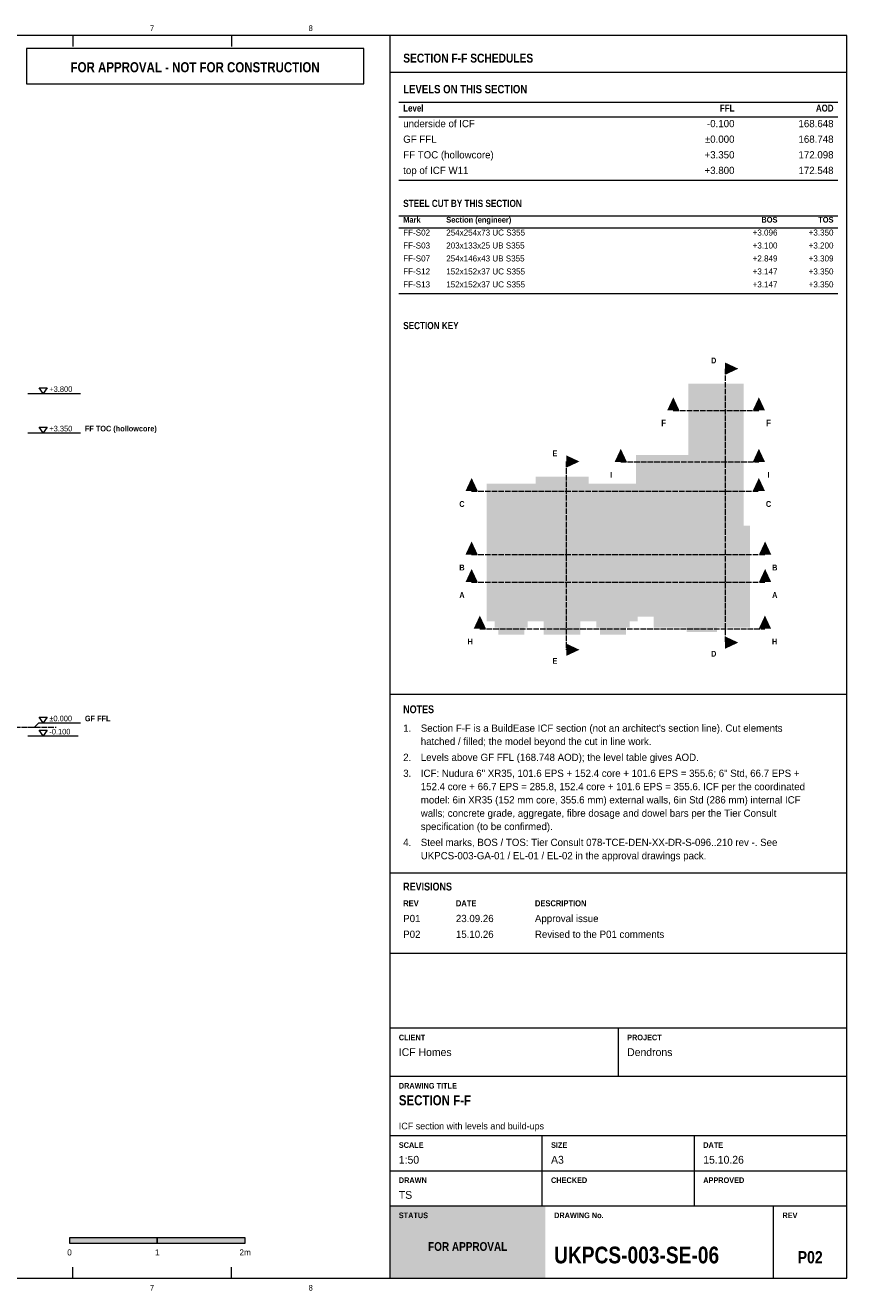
# Model space of a CAD drawing. Header units: millimetres. Extents: x 17 to 413, y 4 to 292.
# Tile 3 of 3: x 226 to 413, y 4 to 292. Entities that reach past the tile are written whole.
import ezdxf
from ezdxf.enums import TextEntityAlignment as Align

# ---------------------------------------------------------------- set-up
doc = ezdxf.new("R2010")
doc.units = ezdxf.units.MM
doc.linetypes.add('DASHED', pattern=[1.524, 1.27, -0.254])
for name, color, linetype in [('FILL-C_B2B2B8', 7, 'Continuous'), ('FILL-INK', 7, 'Continuous'), ('FILL-RED', 7, 'Continuous'), ('FILL-STEEL_GREY', 7, 'Continuous'), ('FILL-TEAL', 7, 'Continuous'), ('FILL-WHITE', 7, 'Continuous'), ('LINE-C_B2B2B8-DASH', 7, 'DASHED'), ('LINE-INK', 7, 'Continuous'), ('LINE-RED', 7, 'Continuous'), ('LINE-RED-DASH', 7, 'DASHED'), ('LINE-STEEL-DASH', 7, 'DASHED'), ('LINE-TEAL', 7, 'Continuous'), ('TEXT-C_B2B2B8', 7, 'Continuous'), ('TEXT-EPS', 7, 'Continuous'), ('TEXT-INK', 7, 'Continuous'), ('TEXT-RED', 7, 'Continuous'), ('TEXT-STEEL', 7, 'Continuous'), ('TEXT-STEEL_GREY', 7, 'Continuous'), ('TEXT-TEAL', 7, 'Continuous'), ('TEXT-TEAL_DK', 7, 'Continuous'), ('TEXT-WHITE', 7, 'Continuous')]:
    doc.layers.add(name, color=color, linetype=linetype)
doc.styles.add('OpenSansCondensed-Bold', font='OpenSansCondensed-Bold.ttf')

msp = doc.modelspace()

# ---------------------------------------------------------------- hatches: boundary and pattern name
at = {"layer": 'FILL-C_B2B2B8', "true_color": 0xb2b2b8}
h = msp.add_hatch(color=253, dxfattribs=at)
h.dxf.hatch_style = 1
h.paths.add_polyline_path([(388.31, 214.11), (385.31, 215.51), (385.31, 212.71)])
h = msp.add_hatch(color=253, dxfattribs=at)
h.dxf.hatch_style = 1
h.paths.add_polyline_path([(352.14, 192.97), (349.14, 194.37), (349.14, 191.57)])
h = msp.add_hatch(color=253, dxfattribs=at)
h.dxf.hatch_style = 1
h.paths.add_polyline_path([(361.55, 195.87), (360.15, 192.87), (362.95, 192.87)])
h = msp.add_hatch(color=253, dxfattribs=at)
h.dxf.hatch_style = 1
h.paths.add_polyline_path([(393, 195.87), (391.6, 192.87), (394.4, 192.87)])
h = msp.add_hatch(color=253, dxfattribs=at)
h.dxf.hatch_style = 1
h.paths.add_polyline_path([(327.58, 189.24), (326.18, 186.24), (328.98, 186.24)])
h = msp.add_hatch(color=253, dxfattribs=at)
h.dxf.hatch_style = 1
h.paths.add_polyline_path([(393, 189.24), (391.6, 186.24), (394.4, 186.24)])
h = msp.add_hatch(color=253, dxfattribs=at)
h.dxf.hatch_style = 1
h.paths.add_polyline_path([(327.58, 174.77), (326.18, 171.77), (328.98, 171.77)])
h = msp.add_hatch(color=253, dxfattribs=at)
h.dxf.hatch_style = 1
h.paths.add_polyline_path([(394.42, 174.77), (393.02, 171.77), (395.82, 171.77)])
h = msp.add_hatch(color=253, dxfattribs=at)
h.dxf.hatch_style = 1
h.paths.add_polyline_path([(327.58, 168.51), (326.18, 165.51), (328.98, 165.51)])
h = msp.add_hatch(color=253, dxfattribs=at)
h.dxf.hatch_style = 1
h.paths.add_polyline_path([(394.42, 168.51), (393.02, 165.51), (395.82, 165.51)])
h = msp.add_hatch(color=253, dxfattribs=at)
h.dxf.hatch_style = 1
h.paths.add_polyline_path([(329.45, 157.91), (328.05, 154.91), (330.85, 154.91)])
h = msp.add_hatch(color=253, dxfattribs=at)
h.dxf.hatch_style = 1
h.paths.add_polyline_path([(394.38, 157.91), (392.98, 154.91), (395.78, 154.91)])
h = msp.add_hatch(color=253, dxfattribs=at)
h.dxf.hatch_style = 1
h.paths.add_polyline_path([(388.31, 151.74), (385.31, 153.14), (385.31, 150.34)])
h = msp.add_hatch(color=253, dxfattribs=at)
h.dxf.hatch_style = 1
h.paths.add_polyline_path([(352.14, 150.11), (349.14, 151.51), (349.14, 148.71)])
at = {"layer": 'FILL-INK', "true_color": 0x14141a}
h = msp.add_hatch(color=250, dxfattribs=at)
h.dxf.hatch_style = 1
h.paths.add_polyline_path([(236, 15), (256, 15), (256, 16.2), (236, 16.2)])
at = {"layer": 'FILL-RED', "true_color": 0xcc141a}
h = msp.add_hatch(color=242, dxfattribs=at)
h.dxf.hatch_style = 1
h.paths.add_polyline_path([(373.51, 207.6), (372.11, 204.6), (374.91, 204.6)])
h = msp.add_hatch(color=242, dxfattribs=at)
h.dxf.hatch_style = 1
h.paths.add_polyline_path([(393, 207.6), (391.6, 204.6), (394.4, 204.6)])
at = {"layer": 'FILL-STEEL_GREY', "true_color": 0x737378}
h = msp.add_hatch(color=8, dxfattribs=at)
h.dxf.hatch_style = 1
h.paths.add_polyline_path([(333.65, 153.54), (333.65, 155.16), (333.49, 155.16), (333.49, 155.17), (332.84, 155.17), (332.84, 156.59), (331.01, 156.59), (331.01, 187.91), (342.19, 187.91), (342.19, 189.54), (354.2, 189.54), (354.2, 187.91), (364.98, 187.91), (364.98, 194.42), (376.94, 194.42), (376.94, 210.68), (389.57, 210.68), (389.57, 178.36), (390.99, 178.36), (390.99, 155.17), (383.47, 155.17), (383.47, 154.15), (376.54, 154.15), (376.54, 155.17), (369.02, 155.17), (369.02, 157.61), (365.38, 157.61), (365.38, 156.59), (363.55, 156.59), (363.55, 155.17), (362.9, 155.17), (362.9, 155.16), (362.74, 155.16), (362.74, 153.54), (356.82, 153.54), (356.82, 155.16), (356.66, 155.16), (356.66, 155.17), (356.01, 155.17), (356.01, 156.59), (352.37, 156.59), (352.37, 153.54), (344.02, 153.54), (344.02, 156.59), (340.38, 156.59), (340.38, 155.17), (339.73, 155.17), (339.73, 155.16), (339.57, 155.16), (339.57, 153.54)])
h.paths.add_polyline_path([(334.29, 155.81), (334.29, 155.81), (338.93, 155.81), (338.93, 155.81), (339.74, 155.81), (339.74, 157.23), (344.66, 157.23), (344.66, 154.19), (351.73, 154.19), (351.73, 157.23), (356.65, 157.23), (356.65, 155.81), (357.46, 155.81), (357.46, 155.81), (362.1, 155.81), (362.1, 155.81), (362.91, 155.81), (362.91, 157.23), (364.74, 157.23), (364.74, 169.68), (365.38, 169.68), (365.38, 158.25), (369.08, 158.25), (369.08, 167.01), (390.35, 167.01), (390.35, 177.72), (388.92, 177.72), (388.92, 210.04), (377.59, 210.04), (377.59, 193.78), (365.63, 193.78), (365.63, 187.27), (365.38, 187.27), (365.38, 172.97), (364.74, 172.97), (364.74, 187.27), (354.07, 187.27), (354.07, 160.09), (353.55, 160.09), (353.55, 187.28), (353.56, 187.28), (353.56, 188.9), (342.83, 188.9), (342.83, 187.28), (342.84, 187.28), (342.84, 187.28), (342.84, 187.28), (342.84, 186.73), (342.84, 186.73), (342.84, 185.66), (342.84, 184.21), (342.84, 183.88), (342.84, 182.79), (342.84, 182.77), (342.84, 182.47), (342.84, 182.33), (342.84, 181.78), (342.84, 180.6), (342.84, 179.64), (342.84, 178.71), (342.84, 177.46), (342.84, 177.23), (342.84, 176.82), (342.84, 176.36), (342.84, 176.36), (342.84, 176.09), (342.84, 175.92), (342.84, 174.53), (342.84, 174.27), (342.84, 173.89), (342.84, 173.86), (342.84, 173.51), (342.84, 173.46), (342.84, 173.31), (342.84, 173.09), (342.84, 172.97), (342.84, 172.97), (342.84, 172.97), (342.84, 171.68), (342.84, 171.68), (342.84, 171.22), (342.84, 168.29), (342.84, 166.48), (342.84, 160.09), (342.56, 160.09), (342.55, 160.09), (342.45, 160.09), (342.32, 160.09), (342.32, 160.63), (342.32, 163.99), (342.32, 169.4), (342.32, 171.02), (342.32, 175.03), (342.32, 175.45), (342.32, 175.45), (342.32, 176.67), (342.32, 178.06), (342.32, 178.07), (342.32, 187.08), (342.32, 187.18), (342.32, 187.27), (331.65, 187.27), (331.65, 157.23), (333.48, 157.23), (333.48, 155.81)], flags=0)
h.paths.add_polyline_path([(369.6, 166.49), (369.6, 158.25), (369.66, 158.25), (369.66, 155.81), (377.18, 155.81), (377.18, 154.79), (382.83, 154.79), (382.83, 155.81), (390.35, 155.81), (390.35, 166.49)], flags=0)
h.paths.add_polyline_path([(362.1, 155.16), (357.46, 155.16), (357.46, 154.19), (362.1, 154.19)], flags=0)
h.paths.add_polyline_path([(338.93, 154.19), (338.93, 155.16), (334.29, 155.16), (334.29, 154.19)], flags=0)
at = {"layer": 'FILL-TEAL', "true_color": 0x009e85}
h = msp.add_hatch(color=124, dxfattribs=at)
h.dxf.hatch_style = 1
h.paths.add_polyline_path([(309.01, 7), (344.37, 7), (344.37, 23.5), (309.01, 23.5)])
at = {"layer": 'FILL-WHITE', "true_color": 0xffffff}
h = msp.add_hatch(color=7, dxfattribs=at)
h.dxf.hatch_style = 1
h.paths.add_polyline_path([(256, 15), (276, 15), (276, 16.2), (256, 16.2)])

# ---------------------------------------------------------------- linework, layer by layer
at = {"layer": 'LINE-C_B2B2B8-DASH', "lineweight": 5}
for p, q in [((385.31, 214.11), (385.31, 151.74)), ((349.14, 192.97), (349.14, 150.11)), ((361.55, 192.87), (393, 192.87)), ((327.58, 186.24), (393, 186.24)), ((327.58, 171.77), (394.42, 171.77)), ((327.58, 165.51), (394.42, 165.51)), ((329.45, 154.91), (394.38, 154.91))]:
    msp.add_line(p, q, dxfattribs=at)
at = {"layer": 'LINE-INK', "lineweight": 5}
for p, q in [((236.75, 290), (236.75, 287.5)), ((272.88, 290), (272.88, 287.5)), ((309, 7), (309, 290)), ((311, 274.8), (411, 274.8)), ((311, 271.45), (411, 271.45)), ((311, 257.03), (411, 257.03)), ((311, 248.93), (411, 248.93)), ((311, 246.17), (411, 246.17)), ((311, 231.21), (411, 231.21)), ((226.5, 208.48), (228, 208.48)), ((228, 208.48), (229, 208.48)), ((229, 208.48), (238.5, 208.48)), ((226.5, 199.48), (228, 199.48)), ((228, 199.48), (229, 199.48)), ((229, 199.48), (238.5, 199.48)), ((309, 139.97), (413, 139.97)), ((228, 132.48), (229, 133.48)), ((229, 133.48), (238.5, 133.48)), ((226.5, 132.48), (228, 132.48)), ((226.5, 130.48), (228, 130.48)), ((228, 130.48), (229, 130.48)), ((229, 130.48), (238, 130.48)), ((309, 99.3), (413, 99.3)), ((309, 81), (413, 81)), ((309, 64), (413, 64)), ((361, 53), (361, 64)), ((309, 53), (413, 53)), ((309, 39.5), (413, 39.5)), ((343.67, 31.5), (343.67, 39.5)), ((378.33, 31.5), (378.33, 39.5)), ((309, 31.5), (413, 31.5)), ((343.67, 23.5), (343.67, 31.5)), ((378.33, 23.5), (378.33, 31.5)), ((309, 23.5), (413, 23.5)), ((396.36, 7), (396.36, 23.5)), ((236.75, 7), (236.75, 9.5)), ((272.88, 7), (272.88, 9.5))]:
    msp.add_line(p, q, dxfattribs=at)
for points in [[(20, 7), (413, 7), (413, 290), (20, 290)], [(230, 208.48), (229.1, 209.78), (230.9, 209.78)], [(230, 199.48), (229.1, 200.78), (230.9, 200.78)], [(230, 133.48), (229.1, 134.78), (230.9, 134.78)], [(230, 130.48), (229.1, 131.78), (230.9, 131.78)], [(236, 15), (256, 15), (256, 16.2), (236, 16.2)], [(256, 15), (276, 15), (276, 16.2), (256, 16.2)]]:
    msp.add_lwpolyline(points, close=True, dxfattribs=at)
at = {"layer": 'LINE-RED', "lineweight": 5}
msp.add_lwpolyline([(226.21, 279), (303, 279), (303, 287), (226.21, 287)], close=True, dxfattribs=at)
at = {"layer": 'LINE-RED-DASH', "lineweight": 5}
msp.add_line((373.51, 204.6), (393, 204.6), dxfattribs=at)
at = {"layer": 'LINE-STEEL-DASH', "lineweight": 5}
msp.add_line((77.25, 132.48), (233, 132.48), dxfattribs=at)
at = {"layer": 'LINE-TEAL', "lineweight": 5}
msp.add_line((309, 281.6), (413, 281.6), dxfattribs=at)

# ---------------------------------------------------------------- texts
at = {"layer": 'TEXT-C_B2B2B8', "style": 'OpenSansCondensed-Bold'}
for s, p in [('D', (382.71, 215.31)), ('E', (346.54, 194.17)), ('I', (359.35, 189.27)), ('I', (395.2, 189.27)), ('C', (325.38, 182.64)), ('C', (395.2, 182.64)), ('B', (325.38, 168.17)), ('B', (396.62, 168.17)), ('A', (325.38, 161.91)), ('A', (396.62, 161.91)), ('H', (327.25, 151.31)), ('D', (382.71, 148.54)), ('H', (396.58, 151.31)), ('E', (346.54, 146.91))]:
    msp.add_text(s, height=1.32, dxfattribs=at).set_placement(p, align=Align.CENTER)
at = {"layer": 'TEXT-EPS', "style": 'OpenSansCondensed-Bold'}
msp.add_text('STATUS', height=1.27, dxfattribs=at).set_placement((311, 20.7))
at = {"layer": 'TEXT-INK', "style": 'OpenSansCondensed-Bold'}
for s, height, p in [('LEVELS ON THIS SECTION', 1.905, (312, 276.8)), ('STEEL CUT BY THIS SECTION', 1.6256, (312, 250.93)), ('NOTES', 1.778, (312, 135.67)), ('REVISIONS', 1.778, (312, 95.3)), ('SECTION F-F', 2.286, (311, 46.4)), ('UKPCS-003-SE-06', 3.81, (346.36, 10.4))]:
    msp.add_text(s, height=height, dxfattribs=at).set_placement(p)
at = {"layer": 'TEXT-INK'}
for s, height, p in [('underside of ICF', 1.651, (312, 269.09)), ('GF FFL', 1.651, (312, 265.54)), ('FF TOC (hollowcore)', 1.651, (312, 261.98)), ('top of ICF W11', 1.651, (312, 258.43)), ('FF-S02', 1.372, (312, 244.42)), ('254x254x73 UC S355', 1.3716, (321.8, 244.42)), ('FF-S03', 1.372, (312, 241.47)), ('203x133x25 UB S355', 1.3716, (321.8, 241.47)), ('FF-S07', 1.372, (312, 238.52)), ('254x146x43 UB S355', 1.3716, (321.8, 238.52)), ('FF-S12', 1.372, (312, 235.56)), ('152x152x37 UC S355', 1.3716, (321.8, 235.56)), ('FF-S13', 1.372, (312, 232.61)), ('152x152x37 UC S355', 1.3716, (321.8, 232.61)), ('+3.800', 1.27, (231.4, 208.83)), ('+3.350', 1.27, (231.4, 199.83)), ('±0.000', 1.27, (231.4, 133.83)), ('1.', 1.651, (312, 131.44)), ("Section F-F is a BuildEase ICF section (not an architect's section line). Cut elements", 1.651, (316, 131.44)), ('-0.100', 1.27, (231.4, 130.83)), ('hatched / filled; the model beyond the cut in line work.', 1.651, (316, 128.42)), ('2.', 1.651, (312, 124.79)), ('Levels above GF FFL (168.748 AOD); the level table gives AOD.', 1.651, (316, 124.79)), ('3.', 1.651, (312, 121.16)), ('ICF: Nudura 6" XR35, 101.6 EPS + 152.4 core + 101.6 EPS = 355.6; 6" Std, 66.7 EPS +', 1.651, (316, 121.16)), ('152.4 core + 66.7 EPS = 285.8, 152.4 core + 101.6 EPS = 355.6. ICF per the coordinated', 1.651, (316, 118.14)), ('model: 6in XR35 (152 mm core, 355.6 mm) external walls, 6in Std (286 mm) internal ICF', 1.651, (316, 115.11)), ('walls; concrete grade, aggregate, fibre dosage and dowel bars per the Tier Consult', 1.651, (316, 112.08)), ('specification (to be confirmed).', 1.651, (316, 109.05)), ('4.', 1.651, (312, 105.43)), ('Steel marks, BOS / TOS: Tier Consult 078-TCE-DEN-XX-DR-S-096..210 rev -. See', 1.651, (316, 105.43)), ('UKPCS-003-GA-01 / EL-01 / EL-02 in the approval drawings pack.', 1.651, (316, 102.4)), ('P01', 1.651, (312, 88.1)), ('23.09.26', 1.651, (324, 88.1)), ('Approval issue', 1.651, (342, 88.1)), ('P02', 1.651, (312, 84.5)), ('15.10.26', 1.651, (324, 84.5)), ('Revised to the P01 comments', 1.651, (342, 84.5)), ('ICF Homes', 1.778, (311, 57.6)), ('Dendrons', 1.778, (363, 57.6)), ('1:50', 1.778, (311, 33.1)), ('A3', 1.778, (345.67, 33.1)), ('15.10.26', 1.778, (380.33, 33.1)), ('TS', 1.778, (311, 25.1))]:
    msp.add_text(s, height=height, dxfattribs=at).set_placement(p)
for s, height, p in [('-0.100', 1.651, (387.44, 269.09)), ('168.648', 1.651, (410, 269.09)), ('±0.000', 1.651, (387.44, 265.54)), ('168.748', 1.651, (410, 265.54)), ('+3.350', 1.651, (387.44, 261.98)), ('172.098', 1.651, (410, 261.98)), ('+3.800', 1.651, (387.44, 258.43)), ('172.548', 1.651, (410, 258.43)), ('+3.096', 1.372, (397.24, 244.42)), ('+3.350', 1.372, (410, 244.42)), ('+3.100', 1.372, (397.24, 241.47)), ('+3.200', 1.372, (410, 241.47)), ('+2.849', 1.372, (397.24, 238.52)), ('+3.309', 1.372, (410, 238.52)), ('+3.147', 1.372, (397.24, 235.56)), ('+3.350', 1.372, (410, 235.56)), ('+3.147', 1.372, (397.24, 232.61)), ('+3.350', 1.372, (410, 232.61))]:
    msp.add_text(s, height=height, dxfattribs=at).set_placement(p, align=Align.RIGHT)
for s, height, p in [('0', 1.4, (236, 12.2)), ('1', 1.4, (256, 12.2)), ('2m', 1.397, (276, 12.2))]:
    msp.add_text(s, height=height, dxfattribs=at).set_placement(p, align=Align.CENTER)
at = {"layer": 'TEXT-INK', "style": 'OpenSansCondensed-Bold'}
msp.add_text('P02', height=2.794, dxfattribs=at).set_placement((404.68, 10.4), align=Align.CENTER)
at = {"layer": 'TEXT-RED', "style": 'OpenSansCondensed-Bold'}
for s, height, p in [('FOR APPROVAL - NOT FOR CONSTRUCTION', 2.286, (264.6, 281.6)), ('F', 1.52, (371.31, 201)), ('F', 1.52, (395.2, 201))]:
    msp.add_text(s, height=height, dxfattribs=at).set_placement(p, align=Align.CENTER)
at = {"layer": 'TEXT-STEEL', "style": 'OpenSansCondensed-Bold'}
for s, p in [('FF TOC (hollowcore)', (239.5, 199.83)), ('GF FFL', (239.5, 133.83))]:
    msp.add_text(s, height=1.27, dxfattribs=at).set_placement(p)
at = {"layer": 'TEXT-STEEL_GREY'}
for s, p in [('7', (254.81, 291)), ('8', (290.94, 291)), ('7', (254.81, 4.2)), ('8', (290.94, 4.2))]:
    msp.add_text(s, height=1.27, dxfattribs=at).set_placement(p, align=Align.CENTER)
at = {"layer": 'TEXT-STEEL_GREY', "style": 'OpenSansCondensed-Bold'}
for s, height, p in [('Level', 1.575, (312, 272.65)), ('Mark', 1.295, (312, 247.37)), ('Section (engineer)', 1.2954, (321.8, 247.37)), ('REV', 1.372, (312, 91.7)), ('DATE', 1.372, (324, 91.7)), ('DESCRIPTION', 1.3716, (342, 91.7)), ('CLIENT', 1.27, (311, 61.2)), ('PROJECT', 1.27, (363, 61.2)), ('DRAWING TITLE', 1.27, (311, 50.2)), ('SCALE', 1.27, (311, 36.7)), ('SIZE', 1.27, (345.67, 36.7)), ('DATE', 1.27, (380.33, 36.7)), ('DRAWN', 1.27, (311, 28.7)), ('CHECKED', 1.27, (345.67, 28.7)), ('APPROVED', 1.27, (380.33, 28.7)), ('DRAWING No.', 1.27, (346.36, 20.7)), ('REV', 1.27, (398.36, 20.7))]:
    msp.add_text(s, height=height, dxfattribs=at).set_placement(p)
for s, height, p in [('FFL', 1.575, (387.44, 272.65)), ('AOD', 1.575, (410, 272.65)), ('BOS', 1.295, (397.24, 247.37)), ('TOS', 1.295, (410, 247.37))]:
    msp.add_text(s, height=height, dxfattribs=at).set_placement(p, align=Align.RIGHT)
at = {"layer": 'TEXT-STEEL_GREY'}
msp.add_text('ICF section with levels and build-ups', height=1.524, dxfattribs=at).set_placement((311, 40.9))
at = {"layer": 'TEXT-TEAL', "style": 'OpenSansCondensed-Bold'}
msp.add_text('SECTION F-F SCHEDULES', height=2.032, dxfattribs=at).set_placement((312, 283.8))
at = {"layer": 'TEXT-TEAL_DK', "style": 'OpenSansCondensed-Bold'}
msp.add_text('SECTION KEY', height=1.6256, dxfattribs=at).set_placement((312, 223.11))
at = {"layer": 'TEXT-WHITE', "style": 'OpenSansCondensed-Bold'}
msp.add_text('FOR APPROVAL', height=1.9812, dxfattribs=at).set_placement((326.68, 13.25), align=Align.CENTER)

doc.saveas('drawing.dxf')
